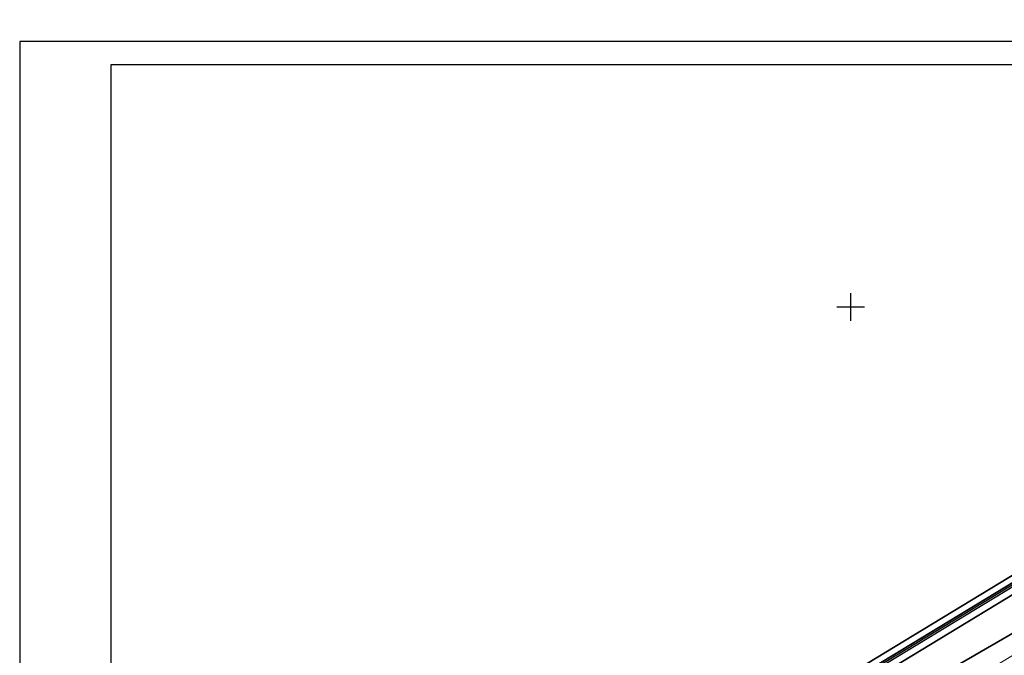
# Model space of a CAD drawing. Header units: millimetres. Extents: x 767170 to 66149698, y -983507 to 2493658.
# Tile 252 of 256: x 3168523 to 3276220, y -545770 to -476194. Entities that reach past the tile are written whole.
import ezdxf

# ---------------------------------------------------------------- set-up
doc = ezdxf.new("R2010")
doc.units = ezdxf.units.MM
for name, color, linetype in [('(001) Сетка', 92, 'Continuous'), ('(040) Ограда', 7, 'Continuous'), ('GLUXOY OG', 7, 'Continuous'), ('R_Loyiha_SRF-BND', 7, 'Continuous')]:
    doc.layers.add(name, color=color, linetype=linetype)
doc.styles.add('BLACK', font='tahomabd.ttf')
doc.styles.get("Standard").update_dxf_attribs({"font": 'isocpeui.ttf'})
doc.linetypes.add('ОГРАДА_БЕТ', pattern='A,4,["|",Standard,S=0.8,R=0,X=0,Y=-0.8],4', length=8)
doc.linetypes.add('ОГРАДА_ГЛИН', pattern='A,4,["|",Standard,S=0.8,R=0,X=0,Y=-0.8],0.5,["|",Standard,S=0.8,R=0,X=0,Y=-0.8],3.5', length=8)
doc.dimstyles.new('genplan dimension', dxfattribs={"dimtxt": 1100, "dimasz": 450, "dimexe": 450, "dimexo": 0, "dimgap": 80, "dimtad": 1, "dimlfac": 0.001, "dimtxsty": 'BLACK', "dimblk": 'OBLIQUE', "dimcen": 0, "dimclrd": 186, "dimclre": 186, "dimclrt": 186, "dimadec": 1, "dimazin": 0, "dimtfac": 1, "dimtmove": 0, "dimatfit": 3, "dimldrblk": 'OBLIQUE', "dimfxl": 1, "dimlwd": 9, "dimlwe": 9, "dimarcsym": 0})

# ---------------------------------------------------------------- blocks, each defined once
blk = doc.blocks.new('A11111111111')
blk.add_lwpolyline([(-186450, -2503181), (654550, -2503181), (654550, -1909181), (-186450, -1909181)], close=True)
blk.add_lwpolyline([(649550, -2498181), (-166450, -2498181), (-166450, -1914181), (649550, -1914181), (649550, -2498181)])
blk = doc.blocks.new('Setka')
at = {"layer": '(001) Сетка'}
for p, q in [((0, 1.5), (0, -1.5)), ((-1.5, 0), (1.5, 0))]:
    blk.add_line(p, q, dxfattribs=at)
blk = doc.blocks.new('Topo Xos')
at = {"layer": '(040) Ограда', "ltscale": 600, "transparency": 16777216, "flags": 128}
blk.add_lwpolyline([(7.06, 105.87), (2.8, 103.26), (11.66, 86.82), (-65.03, 40.22), (-128.02, 1.96), (-48.29, -119.23), (-43.67, -125.77)], dxfattribs=at)
at = {"layer": '(040) Ограда', "linetype": 'ОГРАДА_БЕТ', "ltscale": 600, "transparency": 16777216, "flags": 128}
blk.add_lwpolyline([(7.61, 105.74), (3.33, 103.11), (12.19, 86.68), (-64.83, 39.88), (-127.45, 1.84), (-47.96, -119), (-43.34, -125.54)], dxfattribs=at)
at = {"layer": '(001) Сетка', "transparency": 16777216}
blk.add_blockref('Setka', (-93.34, 63.97), dxfattribs=at)
blk = doc.blocks.new('_Oblique')
at = {"color": 0, "linetype": 'ByBlock', "lineweight": -2}
blk.add_line((-0.5, -0.5), (0.5, 0.5), dxfattribs=at)
blk = doc.blocks.new('*D288')
at = {"color": 186, "lineweight": 9, "transparency": 16777216}
for p, q in [((2255842, -554331), (2330362, -509047)), ((2330350, -509027), (2330595, -509431)), ((2255830, -554312), (2256076, -554716))]:
    blk.add_line(p, q, dxfattribs=at)
for p, xscale, yscale, zscale, rotation in [((2330362, -509047), 450.0000000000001, 450.0000000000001, 450.0000000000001, 31.28656990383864), ((2255842, -554331), 450, 450, 450, 211.2865699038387)]:
    blk.add_blockref('_Oblique', p, dxfattribs=dict(at, xscale=xscale, yscale=yscale, zscale=zscale, rotation=rotation))
at = {"color": 186, "transparency": 16777216, "insert": (2292697, -531023), "char_height": 1100, "attachment_point": 5, "rotation": 31.28657, "style": 'BLACK'}
blk.add_mtext('87,2', dxfattribs=at)
blk = doc.blocks.new('*U1518')
at = {"layer": 'R_Loyiha_SRF-BND'}
blk.add_polyline3d([(-56.52, -86.17, 519.34), (-62.2, -66.26, 518.87), (-66.76, -68.8, 518.66), (-88.78, -29.21, 518.08), (-102.16, -37.34, 518.09), (-103.79, -34.86, 519.98), (-128.02, 1.96, 519.8), (1.72, 80.79, 520.4), (11.77, 62.89, 520.82), (4, 58.29, 520.26), (46.66, -15.96, 520.97), (27.6, -27.4, 520.73), (23.57, -34.55, 520.82), (-42.24, -69.95, 519.75), (-45.33, -81.82, 519.71), (-29.38, -120.95, 521.28)], dxfattribs=at)
blk = doc.blocks.new('A$C2cdd6916')
dim = blk.add_linear_dim(base=(19119.199, 52493.966), p1=(-55412.06, 7228.836), p2=(19107.367, 52513.437), angle=31.2865699, dimstyle='genplan dimension')
dim.commit()
dim.dimension.update_dxf_attribs({"geometry": '*D288', "text_midpoint": (-18545.182, 30517.578), "insert": (-2311242.442, 561540.579)})

msp = doc.modelspace()

# ---------------------------------------------------------------- block references
at = {"xscale": 0.5, "yscale": 0.5, "zscale": 0.5}
msp.add_blockref('A11111111111', (3261748.15, 475993.25), dxfattribs=at)

# ---------------------------------------------------------------- next in the draw order: block references
at = {"xscale": 1000, "yscale": 1000, "zscale": 1000}
msp.add_blockref('Topo Xos', (3352754.32, -571613.28), dxfattribs=at)

# ---------------------------------------------------------------- next in the draw order: linework, layer by layer
for points in [[(3341355.79, -736834.3), (3338963.79, -738920.39), (3300395.29, -685926.13), (3223754.93, -569428.84), (3354734.55, -489851.54), (3417832.14, -602286.69), (3386575.58, -622966.39), (3386415.24, -626464), (3388363.36, -629103.83), (3367521.85, -647824.51), (3398510.59, -687779.78), (3350636.95, -728888.93), (3351483.64, -729874.71), (3346654.19, -734022.69)], [(3398510.59, -687779.78), (3367521.85, -647824.51), (3388363.36, -629103.83), (3386415.24, -626464), (3386575.58, -622966.39), (3417832.14, -602286.69), (3354734.55, -489851.54), (3223754.93, -569428.84), (3300395.29, -685926.13)], [(3300971, -685527.59), (3224738.53, -569650.32), (3354478.73, -490826.03), (3416903.29, -602061.89), (3385892.61, -622578.92), (3385704.61, -626679.92), (3387422.61, -629007.92), (3366569.61, -647738.92), (3397549.33, -687682.55)], [(3397001.83, -687629.31), (3366025.47, -647690.01), (3386885.04, -628953.11), (3385298.53, -626803.3), (3385502.34, -622357.51), (3416372.52, -601933.43), (3354332.55, -491382.88), (3225300.58, -569776.88), (3301299.98, -685299.86)], [(3359171.41, -501435.7), (3354076.73, -492357.37), (3226284.18, -569998.35), (3301875.69, -684901.32), (3339262.33, -736271.67), (3340245.89, -735413.89)], [(3341172, -506313.63), (3254080.69, -556706.98)]]:
    msp.add_lwpolyline(points)
at = {"lineweight": 30}
for points in [[(3354734.55, -489851.54), (3223754.93, -569428.84)], [(3224738.53, -569650.32), (3354478.73, -490826.03)], [(3354332.55, -491382.88), (3225300.58, -569776.88)], [(3226284.18, -569998.35), (3354076.73, -492357.37)], [(3354076.73, -492357.37), (3226284.18, -569998.35)], [(3341172, -506313.63), (3254080.69, -556706.98)], [(3254080.69, -556706.98), (3341172, -506313.63)]]:
    msp.add_lwpolyline(points, dxfattribs=at)
msp.add_lwpolyline([(3301875.69, -684901.32), (3246560.45, -600819.32, -0.034159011), (3246009.77, -600038.66), (3245560.43, -599299.23), (3226284.18, -569998.35), (3354076.73, -492357.37), (3359171.41, -501435.7), (3356360.35, -503097.47), (3359413.67, -508262.47), (3362108.51, -506669.4), (3415443.67, -601708.63), (3384819.37, -621970.03), (3384587.9, -627019.22), (3385944.29, -628857.21), (3365073.23, -647604.42), (3396040.54, -687532.07)], format="xyb")
msp.add_lwpolyline([(3341172, -506313.63), (3254080.69, -556706.98), (3233698.77, -569092.84), (3228955.84, -571975.06), (3245560.43, -599299.23), (3246009.77, -600038.66, 0.414213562), (3255627.07, -602385.49), (3267545.15, -595143.01, -0.425495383), (3271724.72, -596248.28), (3273443.07, -599337.01, -0.414213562), (3272279.94, -603417.1), (3269658.33, -604875.58), (3287160.06, -636334.91)], format="xyb", dxfattribs=at)
at = {"layer": 'GLUXOY OG', "color": 186, "linetype": 'ОГРАДА_ГЛИН', "lineweight": 30, "ltscale": 400}
for points in [[(3339079.89, -737890.33), (3300971, -685527.59), (3224738.53, -569650.32), (3354478.73, -490826.03), (3416903.29, -602061.89), (3385892.61, -622578.92), (3385704.61, -626679.92), (3387422.61, -629007.92), (3366569.61, -647738.92), (3397549.33, -687682.55)], [(3397001.83, -687629.31), (3366025.47, -647690.01), (3386885.04, -628953.11), (3385298.53, -626803.3), (3385502.34, -622357.51), (3416372.52, -601933.43), (3354332.55, -491382.88), (3225300.58, -569776.88), (3301299.98, -685299.86), (3339146.23, -737301.72)]]:
    msp.add_lwpolyline(points, dxfattribs=at)
at = {"layer": 'GLUXOY OG', "color": 186, "lineweight": 30, "ltscale": 400}
msp.add_lwpolyline([(3397275.58, -687655.93), (3366297.54, -647714.47), (3387153.82, -628980.52), (3385501.57, -626741.61), (3385697.48, -622468.21), (3416637.9, -601997.66), (3354405.64, -491104.45), (3225019.56, -569713.6), (3301135.49, -685413.73), (3339113.06, -737596.03)], dxfattribs=at)

# ---------------------------------------------------------------- next in the draw order: block references
msp.add_blockref('A$C2cdd6916', (3321862.53, -559451.45, -3656))
at = {"layer": 'R_Loyiha_SRF-BND', "xscale": 1000, "yscale": 1000, "zscale": 1000}
msp.add_blockref('*U1518', (3352754.32, -571613.28), dxfattribs=at)

doc.saveas('drawing.dxf')
